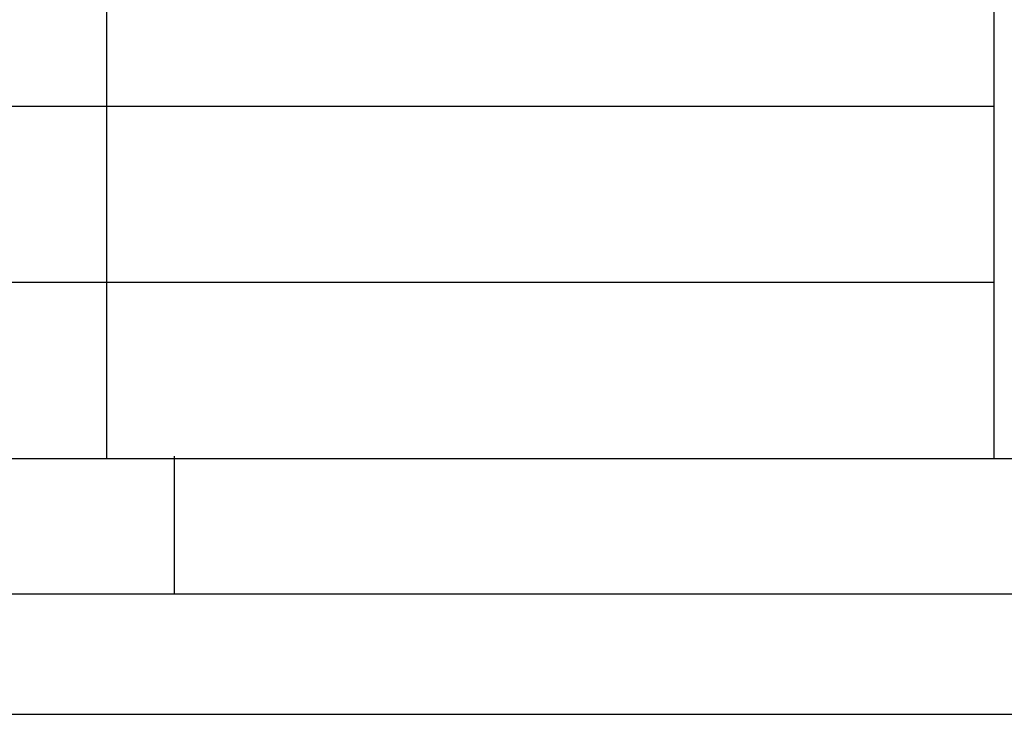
# Paper-space layout '61767N-2-A-2_1_2' of a CAD drawing. Header units: millimetres. Extents: x 0 to 594, y 1 to 420.
# Tile 14 of 83: x 439 to 475, y 1 to 26. Entities that reach past the tile are written whole.
import ezdxf

# ---------------------------------------------------------------- set-up
doc = ezdxf.new("R2010")
doc.units = ezdxf.units.MM
doc.header["$LTSCALE"] = 32.67
doc.layers.add('61767N-2-A-2_DXF_FORMAT', color=7, linetype='CONTINUOUS')

psp = doc.layouts.new('61767N-2-A-2_1_2')

# ---------------------------------------------------------------- linework, layer by layer
at = {"layer": '61767N-2-A-2_DXF_FORMAT', "color": 2, "linetype": 'Continuous'}
for p, q in [((474.5, 63.662), (474.5, 10)), ((441.75, 40.75), (441.75, 10)), ((409, 23), (474.5, 23)), ((409, 16.5), (474.5, 16.5)), ((409, 10), (584, 10)), ((444.25, 5), (444.25, 10.0797)), ((20, 5), (589, 5)), ((0, 0.5605), (594, 0.5605))]:
    psp.add_line(p, q, dxfattribs=at)
at = {"layer": '61767N-2-A-2_DXF_FORMAT', "color": 7, "linetype": 'Continuous'}
psp.add_line((25, 10), (584, 10), dxfattribs=at)

doc.saveas('drawing.dxf')
